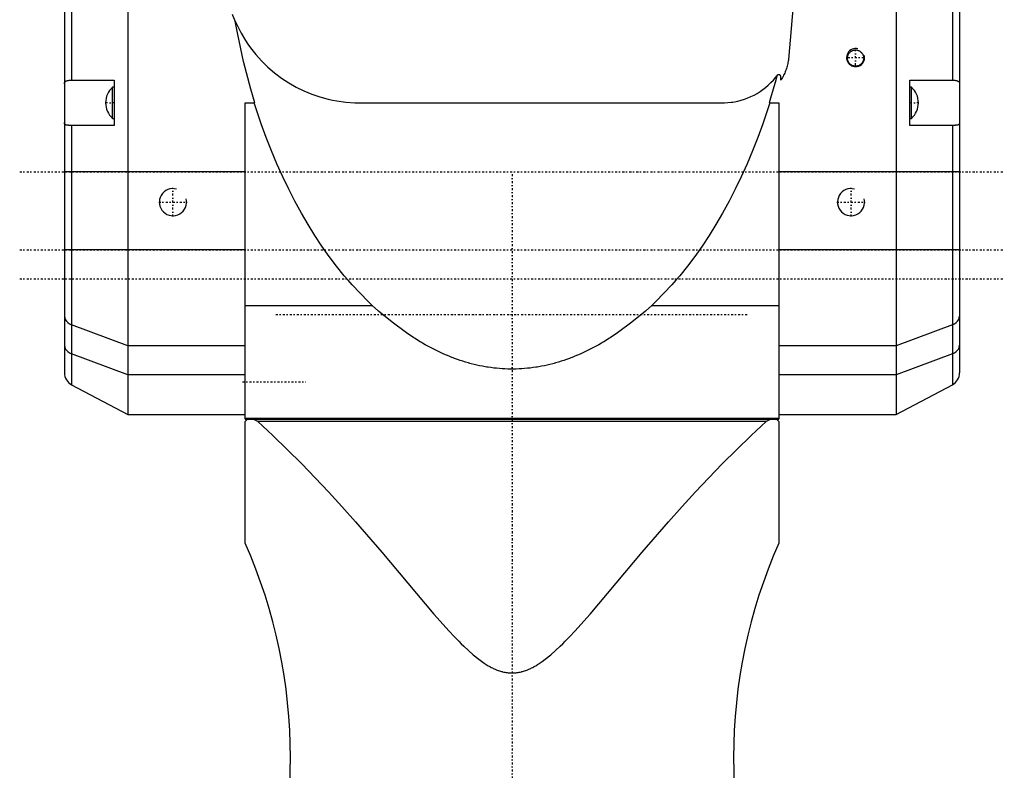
# Model space of a CAD drawing. Extents: x -109 to 109, y -1 to 887.
# Tile 4 of 5: x -109 to 109, y 452 to 618. Entities that reach past the tile are written whole.
import ezdxf

# ---------------------------------------------------------------- set-up
doc = ezdxf.new("R2010")
doc.units = 0
doc.linetypes.add('CENTER', pattern=[1.5, 0.45, -0.5, 0.05, -0.5])
for name, color, linetype in [('AM_0', 7, 'CONTINUOUS'), ('AM_10', 7, 'CONTINUOUS'), ('AM_7', 7, 'CENTER')]:
    doc.layers.add(name, color=color, linetype=linetype)

msp = doc.modelspace()

# ---------------------------------------------------------------- linework, layer by layer
at = {"layer": 'AM_0', "color": 7, "linetype": 'CONTINUOUS'}
for p, q in [((-85, 769), (-85, 531)), ((85, 769), (85, 531)), ((-99, 750), (-99, 540.25)), ((99, 750), (99, 540.25)), ((-97.41, 715), (-97.41, 605)), ((97.41, 715), (97.41, 605)), ((66, 664.88), (61.16, 609.59)), ((58.6, 606), (58.59, 605.99)), ((59.5, 605), (59.5, 605.7)), ((-97.41, 605), (-88, 605)), ((-88, 603.45), (-88.34, 603.45)), ((-88.34, 596.55), (-88.34, 603.45)), ((-88, 605), (-88, 595)), ((88, 605), (97.41, 605)), ((88, 595), (88, 605)), ((88.34, 603.45), (88, 603.45)), ((88.34, 596.55), (88.34, 603.45)), ((-59, 530), (-59, 600)), ((-59, 600), (-56.92, 600)), ((-33.72, 600), (46.6, 600)), ((56.92, 600), (59, 600)), ((59, 600), (59, 530)), ((-88, 595), (-97.82, 595)), ((-97.41, 595), (-97.41, 537.6)), ((-88.34, 596.55), (-88, 596.55)), ((88, 596.55), (88.34, 596.55)), ((97.82, 595), (88, 595)), ((97.41, 595), (97.41, 537.6)), ((-59, 584.68), (-99, 584.68)), ((99, 584.68), (59, 584.68)), ((-59, 567.43), (-99, 567.43)), ((99, 567.43), (59, 567.43)), ((-59, 555.17), (-30.91, 555.17)), ((30.91, 555.17), (59, 555.17)), ((-85, 546.21), (-97.41, 550.88)), ((97.41, 550.88), (85, 546.21)), ((-59, 546.21), (-85, 546.21)), ((85, 546.21), (59, 546.21)), ((-85, 539.79), (-97.41, 544.45)), ((97.41, 544.45), (85, 539.79)), ((-59, 539.79), (-85, 539.79)), ((85, 539.79), (59, 539.79)), ((-97.41, 537.6), (-85, 531)), ((85, 531), (97.41, 537.6)), ((-85, 531), (-59, 531)), ((59, 530.16), (-59, 530.16)), ((-58.5, 530), (-59, 529.5)), ((-59, 530), (59, 530)), ((-59, 502.51), (-59, 529.5)), ((-56.24, 529.5), (-57.24, 530)), ((56.24, 529.5), (-56.24, 529.5)), ((57.24, 530), (56.24, 529.5)), ((59, 529.5), (58.5, 530)), ((59, 531), (85, 531)), ((59, 529.5), (59, 502.51))]:
    msp.add_line(p, q, dxfattribs=at)
for points in [[(-99, 552.75), (-98.95, 552.37), (-98.81, 552), (-98.57, 551.66), (-98.25, 551.35), (-97.86, 551.09), (-97.41, 550.88)], [(97.41, 550.88), (97.86, 551.09), (98.25, 551.35), (98.57, 551.66), (98.81, 552), (98.95, 552.37), (99, 552.75)], [(-99, 546.33), (-98.95, 545.94), (-98.81, 545.58), (-98.57, 545.23), (-98.25, 544.92), (-97.86, 544.66), (-97.41, 544.45)], [(97.41, 544.45), (97.86, 544.66), (98.25, 544.92), (98.57, 545.23), (98.81, 545.58), (98.95, 545.94), (99, 546.33)]]:
    msp.add_lwpolyline(points, dxfattribs=at)
for points in [[(-61.23, 618.04, 0), (-61.34, 618.29, 0), (-61.54, 618.79, 0), (-61.74, 619.29, 0), (-61.83, 619.54, 0)], [(-56.92, 600, 0), (-57.8, 603.03, 0), (-59.36, 609.11, 0), (-60.67, 615.11, 0), (-61.23, 618.04, 0)], [(-61.23, 618.04, 0), (-60.82, 617.15, 0), (-59.94, 615.42, 0), (-58.95, 613.77, 0), (-58.41, 612.97, 0), (-57.86, 612.19, 0), (-56.67, 610.68, 0), (-55.38, 609.25, 0), (-54, 607.9, 0), (-52.54, 606.64, 0), (-51.01, 605.48, 0), (-50.21, 604.94, 0), (-49.4, 604.43, 0), (-47.74, 603.48, 0), (-46.03, 602.64, 0), (-44.28, 601.92, 0), (-42.51, 601.32, 0), (-40.66, 600.81, 0), (-39.7, 600.6, 0), (-38.73, 600.42, 0), (-36.76, 600.15, 0), (-34.74, 600.02, 0), (-33.72, 600, 0)], [(76, 608.09, 0), (75.95, 608.09, 0), (75.85, 608.09, 0), (75.74, 608.11, 0), (75.69, 608.11, 0), (75.64, 608.12, 0), (75.54, 608.15, 0), (75.44, 608.18, 0), (75.34, 608.21, 0), (75.24, 608.26, 0), (75.15, 608.3, 0), (75.1, 608.33, 0), (75.05, 608.36, 0), (74.97, 608.41, 0), (74.88, 608.48, 0), (74.8, 608.54, 0), (74.73, 608.61, 0), (74.66, 608.69, 0), (74.63, 608.73, 0), (74.59, 608.77, 0), (74.53, 608.85, 0), (74.47, 608.93, 0), (74.45, 608.98, 0), (74.42, 609.03, 0), (74.37, 609.12, 0), (74.33, 609.22, 0), (74.31, 609.27, 0), (74.29, 609.32, 0), (74.26, 609.42, 0), (74.24, 609.52, 0), (74.22, 609.63, 0), (74.21, 609.73, 0), (74.2, 609.83, 0), (74.2, 609.88, 0), (74.2, 609.94, 0), (74.21, 610.04, 0), (74.22, 610.14, 0), (74.24, 610.24, 0), (74.26, 610.34, 0), (74.29, 610.44, 0), (74.31, 610.49, 0), (74.33, 610.54, 0), (74.37, 610.64, 0), (74.42, 610.74, 0), (74.47, 610.83, 0), (74.53, 610.92, 0), (74.59, 611, 0), (74.62, 611.04, 0), (74.66, 611.08, 0), (74.73, 611.16, 0), (74.8, 611.23, 0), (74.88, 611.29, 0), (74.96, 611.35, 0), (75.05, 611.41, 0), (75.09, 611.44, 0), (75.14, 611.47, 0), (75.24, 611.51, 0), (75.33, 611.56, 0), (75.43, 611.59, 0), (75.54, 611.62, 0), (75.64, 611.65, 0), (75.69, 611.66, 0), (75.74, 611.67, 0), (75.85, 611.68, 0), (75.95, 611.68, 0), (76, 611.68, 0), (76.05, 611.68, 0), (76.15, 611.68, 0), (76.26, 611.67, 0), (76.31, 611.66, 0), (76.36, 611.65, 0), (76.46, 611.62, 0), (76.57, 611.59, 0), (76.67, 611.56, 0), (76.76, 611.51, 0), (76.86, 611.47, 0), (76.91, 611.44, 0), (76.95, 611.41, 0), (77.04, 611.35, 0), (77.12, 611.29, 0), (77.2, 611.23, 0), (77.27, 611.16, 0), (77.34, 611.08, 0), (77.38, 611.04, 0), (77.41, 611, 0), (77.47, 610.92, 0), (77.53, 610.83, 0), (77.58, 610.74, 0), (77.63, 610.64, 0), (77.67, 610.54, 0), (77.69, 610.49, 0), (77.71, 610.44, 0), (77.74, 610.34, 0), (77.76, 610.24, 0), (77.78, 610.14, 0), (77.79, 610.04, 0), (77.8, 609.94, 0), (77.8, 609.88, 0), (77.8, 609.83, 0), (77.79, 609.73, 0), (77.78, 609.63, 0), (77.76, 609.52, 0), (77.74, 609.42, 0), (77.71, 609.32, 0), (77.69, 609.27, 0), (77.67, 609.22, 0), (77.63, 609.12, 0), (77.58, 609.03, 0), (77.55, 608.98, 0), (77.53, 608.93, 0), (77.47, 608.85, 0), (77.41, 608.77, 0), (77.37, 608.73, 0), (77.34, 608.69, 0), (77.27, 608.61, 0), (77.2, 608.54, 0), (77.12, 608.48, 0), (77.03, 608.41, 0), (76.95, 608.36, 0), (76.9, 608.33, 0), (76.85, 608.3, 0), (76.76, 608.26, 0), (76.66, 608.21, 0), (76.56, 608.18, 0), (76.46, 608.15, 0), (76.36, 608.12, 0), (76.31, 608.11, 0), (76.26, 608.11, 0), (76.15, 608.09, 0), (76.05, 608.09, 0), (76, 608.09, 0)], [(61.16, 609.59, 0), (61.14, 609.46, 0), (61.1, 609.19, 0), (61.05, 608.93, 0), (61.02, 608.79, 0), (60.99, 608.66, 0), (60.93, 608.39, 0), (60.86, 608.13, 0), (60.78, 607.87, 0), (60.7, 607.61, 0), (60.62, 607.35, 0), (60.57, 607.22, 0), (60.52, 607.09, 0), (60.42, 606.83, 0), (60.32, 606.58, 0), (60.21, 606.33, 0), (60.09, 606.08, 0), (59.97, 605.83, 0), (59.91, 605.71, 0), (59.84, 605.59, 0), (59.71, 605.35, 0), (59.57, 605.12, 0), (59.5, 605, 0)], [(46.6, 600, 0), (46.98, 600, 0), (47.74, 600.04, 0), (48.49, 600.12, 0), (48.87, 600.17, 0), (49.24, 600.23, 0), (49.99, 600.39, 0), (50.72, 600.58, 0), (51.45, 600.8, 0), (52.16, 601.07, 0), (52.86, 601.37, 0), (53.2, 601.53, 0), (53.54, 601.7, 0), (54.21, 602.07, 0), (54.86, 602.48, 0), (55.49, 602.92, 0), (56.1, 603.39, 0), (56.69, 603.9, 0), (56.98, 604.17, 0), (57.26, 604.45, 0), (57.81, 605.03, 0), (58.34, 605.66, 0), (58.59, 605.99, 0)], [(58.59, 605.99, 0), (58.33, 604.99, 0), (57.79, 602.99, 0), (57.21, 600.99, 0), (56.92, 600, 0)], [(59.5, 605.7, 0), (59.5, 605.71, 0), (59.5, 605.72, 0), (59.5, 605.73, 0), (59.5, 605.73, 0), (59.5, 605.74, 0), (59.5, 605.75, 0), (59.5, 605.76, 0), (59.49, 605.77, 0), (59.49, 605.78, 0), (59.49, 605.8, 0), (59.49, 605.8, 0), (59.49, 605.81, 0), (59.49, 605.82, 0), (59.48, 605.83, 0), (59.48, 605.84, 0), (59.48, 605.85, 0), (59.47, 605.86, 0), (59.47, 605.87, 0), (59.47, 605.88, 0), (59.46, 605.89, 0), (59.46, 605.9, 0), (59.46, 605.9, 0), (59.45, 605.91, 0), (59.45, 605.92, 0), (59.44, 605.93, 0), (59.44, 605.93, 0), (59.44, 605.94, 0), (59.43, 605.95, 0), (59.43, 605.96, 0), (59.42, 605.97, 0), (59.41, 605.98, 0), (59.41, 605.99, 0), (59.4, 605.99, 0), (59.4, 606, 0), (59.39, 606.01, 0), (59.39, 606.02, 0), (59.38, 606.03, 0), (59.37, 606.03, 0), (59.36, 606.04, 0), (59.36, 606.05, 0), (59.36, 606.05, 0), (59.35, 606.06, 0), (59.34, 606.07, 0), (59.33, 606.07, 0), (59.32, 606.08, 0), (59.32, 606.09, 0), (59.31, 606.09, 0), (59.31, 606.1, 0), (59.3, 606.1, 0), (59.29, 606.11, 0), (59.28, 606.12, 0), (59.27, 606.12, 0), (59.26, 606.13, 0), (59.25, 606.13, 0), (59.25, 606.13, 0), (59.24, 606.14, 0), (59.23, 606.15, 0), (59.22, 606.15, 0), (59.21, 606.16, 0), (59.2, 606.16, 0), (59.19, 606.16, 0), (59.18, 606.16, 0), (59.17, 606.17, 0), (59.16, 606.17, 0), (59.16, 606.17, 0), (59.15, 606.18, 0), (59.14, 606.18, 0), (59.13, 606.18, 0), (59.12, 606.18, 0), (59.12, 606.19, 0), (59.11, 606.19, 0), (59.09, 606.19, 0), (59.08, 606.19, 0), (59.07, 606.19, 0), (59.06, 606.2, 0), (59.05, 606.2, 0), (59.05, 606.2, 0), (59.04, 606.2, 0), (59.03, 606.2, 0), (59.01, 606.2, 0), (59, 606.2, 0), (58.99, 606.2, 0), (58.99, 606.2, 0), (58.98, 606.2, 0), (58.97, 606.2, 0), (58.96, 606.2, 0), (58.95, 606.2, 0), (58.94, 606.2, 0), (58.92, 606.19, 0), (58.92, 606.19, 0), (58.91, 606.19, 0), (58.9, 606.19, 0), (58.89, 606.19, 0), (58.88, 606.19, 0), (58.87, 606.18, 0), (58.86, 606.18, 0), (58.85, 606.18, 0), (58.85, 606.18, 0), (58.83, 606.17, 0), (58.82, 606.17, 0), (58.81, 606.16, 0), (58.8, 606.16, 0), (58.79, 606.15, 0), (58.78, 606.15, 0), (58.78, 606.15, 0), (58.77, 606.14, 0), (58.76, 606.14, 0), (58.75, 606.14, 0), (58.75, 606.13, 0), (58.74, 606.13, 0), (58.73, 606.12, 0), (58.72, 606.12, 0), (58.72, 606.11, 0), (58.71, 606.11, 0), (58.7, 606.1, 0), (58.69, 606.09, 0), (58.68, 606.09, 0), (58.67, 606.08, 0), (58.67, 606.07, 0), (58.66, 606.07, 0), (58.66, 606.06, 0), (58.65, 606.06, 0), (58.64, 606.05, 0), (58.63, 606.04, 0), (58.63, 606.03, 0), (58.62, 606.03, 0), (58.62, 606.02, 0), (58.61, 606.01, 0), (58.6, 606, 0), (58.6, 606, 0)], [(-99, 604.18, 0), (-99, 604.24, 0), (-98.99, 604.33, 0), (-98.97, 604.42, 0), (-98.96, 604.46, 0), (-98.94, 604.5, 0), (-98.9, 604.58, 0), (-98.86, 604.65, 0), (-98.82, 604.69, 0), (-98.81, 604.7, 0), (-98.8, 604.71, 0), (-98.79, 604.71, 0), (-98.79, 604.72, 0), (-98.78, 604.73, 0), (-98.77, 604.74, 0), (-98.72, 604.77, 0), (-98.64, 604.82, 0), (-98.6, 604.84, 0), (-98.55, 604.86, 0), (-98.45, 604.89, 0), (-98.34, 604.92, 0), (-98.22, 604.94, 0), (-98.09, 604.96, 0), (-97.95, 604.98, 0), (-97.88, 604.98, 0), (-97.8, 604.99, 0), (-97.65, 604.99, 0), (-97.49, 605, 0), (-97.41, 605, 0)], [(97.41, 605, 0), (97.49, 605, 0), (97.65, 604.99, 0), (97.8, 604.99, 0), (97.88, 604.98, 0), (97.95, 604.98, 0), (98.09, 604.96, 0), (98.22, 604.94, 0), (98.34, 604.92, 0), (98.45, 604.89, 0), (98.55, 604.86, 0), (98.6, 604.84, 0), (98.64, 604.81, 0), (98.73, 604.77, 0), (98.8, 604.71, 0), (98.86, 604.65, 0), (98.9, 604.58, 0), (98.94, 604.5, 0), (98.96, 604.46, 0), (98.97, 604.42, 0), (98.99, 604.33, 0), (99, 604.24, 0), (99, 604.18, 0)], [(-30.91, 555.17, 0), (-31.82, 556.03, 0), (-33.61, 557.84, 0), (-35.38, 559.73, 0), (-36.24, 560.72, 0), (-37.1, 561.73, 0), (-38.79, 563.82, 0), (-40.43, 566, 0), (-42.04, 568.27, 0), (-43.6, 570.63, 0), (-45.12, 573.07, 0), (-45.86, 574.32, 0), (-46.59, 575.6, 0), (-48.02, 578.2, 0), (-49.39, 580.88, 0), (-50.72, 583.64, 0), (-51.99, 586.47, 0), (-53.21, 589.36, 0), (-53.8, 590.84, 0), (-54.38, 592.33, 0), (-55.49, 595.35, 0), (-56.54, 598.44, 0), (-57.05, 600, 0)], [(57.05, 600, 0), (56.54, 598.44, 0), (55.49, 595.35, 0), (54.38, 592.33, 0), (53.8, 590.84, 0), (53.21, 589.36, 0), (51.99, 586.47, 0), (50.72, 583.64, 0), (49.39, 580.88, 0), (48.02, 578.2, 0), (46.59, 575.6, 0), (45.86, 574.32, 0), (45.12, 573.07, 0), (43.6, 570.63, 0), (42.04, 568.27, 0), (40.43, 566, 0), (38.79, 563.82, 0), (37.1, 561.73, 0), (36.24, 560.72, 0), (35.38, 559.73, 0), (33.61, 557.84, 0), (31.82, 556.03, 0), (30.91, 555.17, 0)], [(-97.82, 595, 0), (-97.88, 595, 0), (-98.01, 595, 0), (-98.12, 595.01, 0), (-98.18, 595.01, 0), (-98.23, 595.01, 0), (-98.33, 595.03, 0), (-98.43, 595.04, 0), (-98.52, 595.06, 0), (-98.6, 595.08, 0), (-98.68, 595.11, 0), (-98.71, 595.12, 0), (-98.74, 595.14, 0), (-98.8, 595.18, 0), (-98.85, 595.22, 0), (-98.89, 595.26, 0), (-98.93, 595.32, 0), (-98.96, 595.37, 0), (-98.97, 595.4, 0), (-98.98, 595.44, 0), (-98.99, 595.5, 0), (-99, 595.58, 0), (-99, 595.61, 0)], [(99, 595.61, 0), (99, 595.58, 0), (98.99, 595.5, 0), (98.98, 595.44, 0), (98.97, 595.41, 0), (98.96, 595.37, 0), (98.93, 595.32, 0), (98.9, 595.26, 0), (98.85, 595.22, 0), (98.8, 595.18, 0), (98.74, 595.14, 0), (98.71, 595.12, 0), (98.68, 595.11, 0), (98.6, 595.08, 0), (98.52, 595.06, 0), (98.43, 595.04, 0), (98.33, 595.03, 0), (98.23, 595.01, 0), (98.18, 595.01, 0), (98.12, 595.01, 0), (98.01, 595, 0), (97.88, 595, 0), (97.82, 595, 0)], [(30.91, 555.17, 0), (29.5, 553.9, 0), (26.53, 551.42, 0), (23.37, 549.08, 0), (21.73, 547.99, 0), (21.45, 547.81, 0), (20.9, 547.47, 0), (20.33, 547.12, 0), (20.05, 546.96, 0), (19.77, 546.79, 0), (19.2, 546.46, 0), (18.62, 546.14, 0), (18.05, 545.83, 0), (17.46, 545.53, 0), (16.88, 545.23, 0), (16.59, 545.09, 0), (16.29, 544.95, 0), (15.7, 544.67, 0), (15.1, 544.4, 0), (14.51, 544.14, 0), (13.91, 543.89, 0), (13.3, 543.65, 0), (13, 543.53, 0), (12.7, 543.42, 0), (12.09, 543.2, 0), (11.48, 542.99, 0), (10.87, 542.79, 0), (10.25, 542.6, 0), (9.63, 542.42, 0), (9.33, 542.33, 0), (9.02, 542.25, 0), (8.4, 542.09, 0), (7.78, 541.94, 0), (7.16, 541.81, 0), (6.53, 541.68, 0), (5.91, 541.57, 0), (5.6, 541.52, 0), (5.29, 541.47, 0), (4.66, 541.38, 0), (4.04, 541.3, 0), (3.42, 541.23, 0), (2.79, 541.17, 0), (2.17, 541.13, 0), (1.86, 541.11, 0), (1.55, 541.09, 0), (0.93, 541.07, 0), (0.31, 541.06, 0), (0, 541.06, 0), (-0.31, 541.06, 0), (-0.93, 541.07, 0), (-1.55, 541.09, 0), (-1.86, 541.11, 0), (-2.17, 541.13, 0), (-2.79, 541.17, 0), (-3.42, 541.23, 0), (-4.04, 541.3, 0), (-4.66, 541.38, 0), (-5.29, 541.47, 0), (-5.6, 541.52, 0), (-5.91, 541.57, 0), (-6.53, 541.68, 0), (-7.16, 541.81, 0), (-7.78, 541.94, 0), (-8.4, 542.09, 0), (-9.02, 542.25, 0), (-9.33, 542.33, 0), (-9.63, 542.42, 0), (-10.25, 542.6, 0), (-10.87, 542.79, 0), (-11.48, 542.99, 0), (-12.09, 543.2, 0), (-12.7, 543.42, 0), (-13, 543.53, 0), (-13.3, 543.65, 0), (-13.91, 543.89, 0), (-14.51, 544.14, 0), (-15.1, 544.4, 0), (-15.7, 544.67, 0), (-16.29, 544.95, 0), (-16.59, 545.09, 0), (-16.88, 545.23, 0), (-17.46, 545.53, 0), (-18.05, 545.83, 0), (-18.62, 546.14, 0), (-19.2, 546.46, 0), (-19.77, 546.79, 0), (-20.05, 546.96, 0), (-20.33, 547.12, 0), (-20.9, 547.47, 0), (-21.45, 547.81, 0), (-21.73, 547.99, 0), (-23.37, 549.08, 0), (-26.53, 551.42, 0), (-29.5, 553.9, 0), (-30.91, 555.17, 0)], [(-56.24, 529.5, 0), (-52.9, 526.4, 0), (-46.52, 520.13, 0), (-40.61, 513.93, 0), (-37.63, 510.66, 0), (-34.6, 507.24, 0), (-28.8, 500.51, 0), (-23.04, 493.65, 0), (-17.26, 486.83, 0), (-13.87, 483.03, 0), (-12.82, 481.91, 0), (-11.76, 480.82, 0), (-11.22, 480.29, 0), (-10.69, 479.76, 0), (-9.63, 478.77, 0), (-8.56, 477.83, 0), (-7.37, 476.87, 0), (-6.16, 476, 0), (-5.46, 475.55, 0), (-5.24, 475.42, 0), (-5.02, 475.3, 0), (-4.91, 475.23, 0), (-4.8, 475.17, 0), (-4.58, 475.05, 0), (-4.35, 474.94, 0), (-4.24, 474.89, 0), (-4.14, 474.83, 0), (-3.92, 474.73, 0), (-3.71, 474.64, 0), (-3.6, 474.59, 0), (-3.49, 474.54, 0), (-3.26, 474.45, 0), (-3.03, 474.37, 0), (-2.79, 474.29, 0), (-2.55, 474.21, 0), (-2.31, 474.14, 0), (-2.19, 474.11, 0), (-2.07, 474.07, 0), (-1.82, 474.02, 0), (-1.58, 473.97, 0), (-1.33, 473.92, 0), (-1.08, 473.89, 0), (-0.84, 473.86, 0), (-0.71, 473.85, 0), (-0.59, 473.84, 0), (-0.35, 473.82, 0), (-0.12, 473.81, 0), (0, 473.81, 0), (0.12, 473.81, 0), (0.35, 473.82, 0), (0.59, 473.84, 0), (0.71, 473.85, 0), (0.84, 473.86, 0), (1.08, 473.89, 0), (1.33, 473.92, 0), (1.58, 473.97, 0), (1.82, 474.02, 0), (2.07, 474.07, 0), (2.19, 474.11, 0), (2.31, 474.14, 0), (2.55, 474.21, 0), (2.79, 474.29, 0), (3.03, 474.37, 0), (3.26, 474.45, 0), (3.49, 474.54, 0), (3.6, 474.59, 0), (3.71, 474.64, 0), (3.92, 474.73, 0), (4.14, 474.83, 0), (4.24, 474.89, 0), (4.35, 474.94, 0), (4.58, 475.05, 0), (4.8, 475.17, 0), (4.91, 475.23, 0), (5.02, 475.3, 0), (5.24, 475.42, 0), (5.46, 475.55, 0), (5.67, 475.68, 0), (5.87, 475.81, 0), (6.06, 475.94, 0), (6.16, 476, 0), (6.26, 476.07, 0), (6.46, 476.21, 0), (6.66, 476.35, 0), (7.37, 476.87, 0), (8.56, 477.83, 0), (9.63, 478.77, 0), (10.69, 479.76, 0), (11.22, 480.29, 0), (11.76, 480.82, 0), (12.82, 481.91, 0), (13.87, 483.03, 0), (17.26, 486.83, 0), (23.04, 493.65, 0), (28.8, 500.51, 0), (34.6, 507.24, 0), (37.63, 510.66, 0), (40.61, 513.93, 0), (46.52, 520.13, 0), (52.9, 526.4, 0), (56.24, 529.5, 0)]]:
    msp.add_polyline3d(points, dxfattribs=at)
for centre, radius, start, end in [((-85.3, 600), 4.6, 131.3662, 179.9713), ((85.3, 600), 4.6, 0.0287, 48.6338), ((-85.3, 600), 4.6, 180.0287, 228.6338), ((85.3, 600), 4.6, 311.3662, 359.9713), ((-96, 540.25), 3, 180, 242), ((96, 540.25), 3, 298, 0), ((-166.36, 455.11), 117.36, 336.1762, 23.8238), ((166.36, 455.11), 117.36, 156.1762, 203.8238)]:
    msp.add_arc(centre, radius, start, end, dxfattribs=at)
at = {"layer": 'AM_10', "color": 7, "linetype": 'CONTINUOUS'}
for centre, radius in [((76, 610), 2), ((-75, 578), 3), ((75, 578), 3)]:
    msp.add_arc(centre, radius, 75, 15, dxfattribs=at)
at = {"layer": 'AM_7', "color": 4, "linetype": 'CENTER'}
for p, q in [((74.3, 610), (77.7, 610)), ((76, 608.3), (76, 611.7)), ((-87.9, 600), (-90, 600)), ((90, 600), (87.9, 600)), ((-108.9, 584.68), (108.9, 584.68)), ((0, 584.21), (0, 326.01)), ((-75, 574.85), (-75, 581.15)), ((75, 574.85), (75, 581.15)), ((-78.15, 578), (-71.85, 578)), ((71.85, 578), (78.15, 578)), ((-108.9, 567.43), (108.9, 567.43)), ((-108.9, 561), (108.9, 561)), ((-52.25, 553.11), (52.25, 553.11)), ((-59.62, 538.21), (-45.63, 538.21))]:
    msp.add_line(p, q, dxfattribs=at)

doc.saveas('drawing.dxf')
